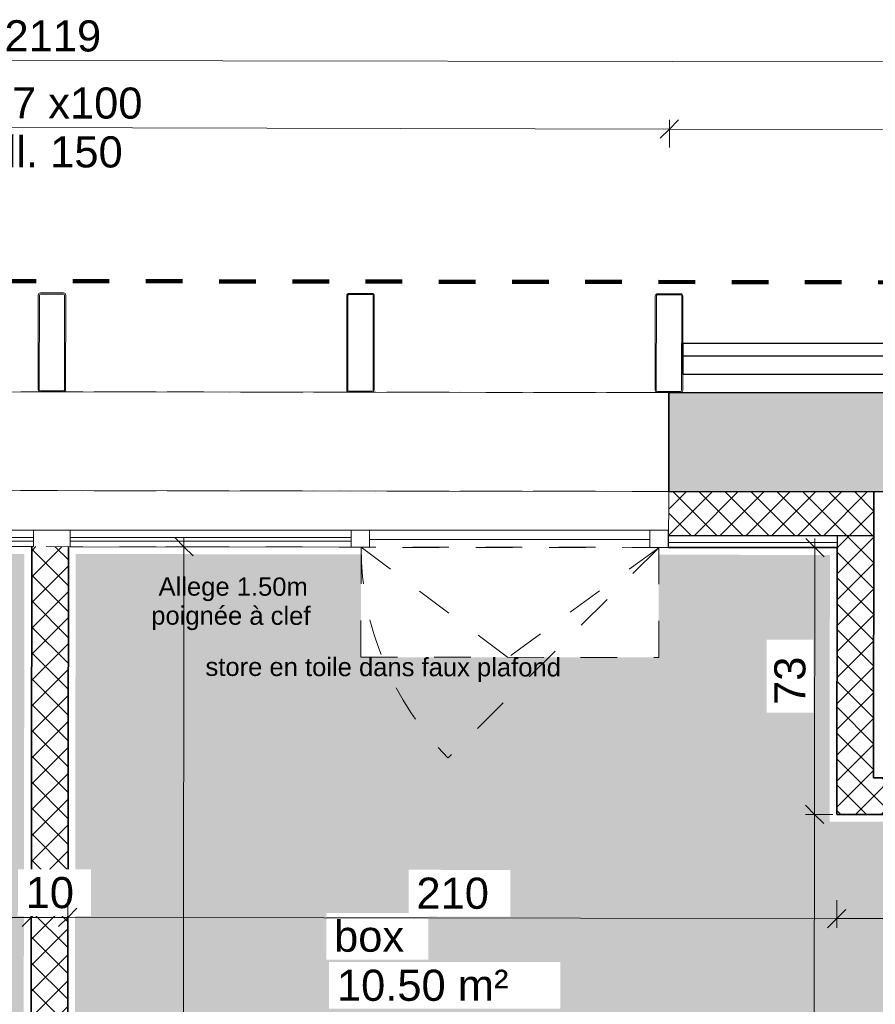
# Model space of a CAD drawing. Header units: metres. Extents: x 107 to 154, y -7 to 138.
# Tile 41 of 62: x 125.62 to 127.95, y 132.83 to 135.52. Entities that reach past the tile are written whole.
import ezdxf

# ---------------------------------------------------------------- set-up
doc = ezdxf.new("R2010")
doc.units = ezdxf.units.M
for name, pattern in [('Caché', [0.003, 0.002, -0.001]), ('Centre', [0.0125, 0.0025, -0.001875, 0.00625, -0.001875]), ('Projeté', [0.003969, 0.002381, -0.001587])]:
    doc.linetypes.add(name, pattern=pattern)
for name, color, linetype, lineweight in [('A-ANNO-DIMS', 7, 'Continuous', 20), ('A-ANNO-DIMS-50', 7, 'Continuous', 20), ('A-AREA-IDEN', 7, 'Continuous', 20), ('A-DETL-GENF', 7, 'Continuous', 18), ('A-DETL-HDLN', 7, 'Caché', 18), ('A-GENM', 7, 'Continuous', 18), ('A-GLAZ', 7, 'Continuous', 18), ('A-GLAZ-CURT', 7, 'Continuous', 18), ('A-GLAZ-CWMG', 7, 'Continuous', 18), ('A-WALL', 7, 'Continuous', 18), ('G-ANNO-TEXT', 7, 'Continuous', 20), ('I-WALL', 7, 'Continuous', 18), ('S-COLS', 7, 'Continuous', 18)]:
    doc.layers.add(name, color=color, linetype=linetype, lineweight=lineweight)
doc.layers.add('A-DETL', color=7, linetype='Continuous', lineweight=18, true_color=0x00a600)
doc.layers.add('A-WALL-PATT', color=7, linetype='Continuous', true_color=0x2a2a2a)
doc.styles.add('Arial_5', font='arial.ttf', dxfattribs={"height": 0.085})
doc.styles.add('Arial_8', font='arial.ttf', dxfattribs={"height": 0.05})
doc.dimstyles.new('GRZRIG_Cotes_linéaires_-Arial_1_7', dxfattribs={"dimscale": 0.3048, "dimtxt": 0.086722, "dimasz": 0.164042, "dimexe": 0.082021, "dimexo": 0.0625, "dimgap": 8.2021e-05, "dimtad": 1, "dimdec": 0, "dimlfac": 100, "dimzin": 0, "dimdsep": 46, "dimtxsty": 'Arial_5', "dimblk1": 'OBLIQUE', "dimblk2": 'OBLIQUE', "dimsah": 1, "dimcen": 0.09, "dimdle": 0.082021, "dimazin": 0, "dimtfac": 1, "dimtdec": 4, "dimtix": 1, "dimtmove": 0, "dimatfit": 3, "dimfxl": 0.164042, "dimfxlon": 1, "dimtvp": 1, "dimtolj": 1, "dimtzin": 0, "dimarcsym": 2})
doc.dimstyles.new('GRZRIG_Cotes_linéaires_-Arial_1_7_op', dxfattribs={"dimscale": 0.3048, "dimtxt": 0.086722, "dimasz": 0.164042, "dimexe": 0.082021, "dimexo": 0.0625, "dimgap": 8.2021e-05, "dimtad": 1, "dimdec": 0, "dimlfac": 100, "dimzin": 0, "dimdsep": 46, "dimtxsty": 'Arial_5', "dimblk1": 'OBLIQUE', "dimblk2": 'OBLIQUE', "dimsah": 1, "dimcen": 0.09, "dimdle": 0.082021, "dimazin": 0, "dimtfac": 1, "dimtdec": 4, "dimtix": 1, "dimtmove": 0, "dimatfit": 3, "dimfxl": 0.164042, "dimfxlon": 1, "dimtvp": 1, "dimtfill": 1, "dimtolj": 1, "dimtzin": 0, "dimarcsym": 2})
pattern_1 = [(45, (0, 0), (-0.035355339, 0.035355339), []), (135, (0, 0), (-0.035355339, -0.035355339), [])]

# ---------------------------------------------------------------- blocks, each defined once
blk = doc.blocks.new('Profil creux rectangulaire RHS - 270x75RHS-V41-DCE-R-1 Proj 50')
at = {"layer": 'S-COLS'}
for p, q in [((0.0315, 0.135), (-0.0315, 0.135)), ((-0.0375, 0.129), (-0.0375, -0.129)), ((-0.0345, -0.129), (-0.0345, 0.129)), ((-0.0315, 0.132), (0.0315, 0.132)), ((0.0345, 0.129), (0.0345, -0.129)), ((0.0375, -0.129), (0.0375, 0.129)), ((0.0315, -0.132), (-0.0315, -0.132))]:
    blk.add_line(p, q, dxfattribs=at)
for centre, radius, start, end in [((-0.0315, 0.129), 0.006, 90, 180), ((0.0315, 0.129), 0.006, 360, 90), ((-0.0315, 0.129), 0.003, 90, 180), ((0.0315, 0.129), 0.003, 0, 90), ((-0.0315, -0.129), 0.006, 180, 270), ((-0.0315, -0.129), 0.003, 180, 270), ((0.0315, -0.129), 0.006, 270, 360), ((0.0315, -0.129), 0.003, 270, 360)]:
    blk.add_arc(centre, radius, start, end, dxfattribs=at)
blk = doc.blocks.new('Panneau système - Vitré-4864169-DCE-R-1 Proj 50')
at = {"layer": 'A-GLAZ-CURT'}
for p, q in [((-0.3835, 0.005), (0.3835, 0.005)), ((-0.3835, -0.005), (-0.3835, 0.005)), ((0.3835, -0.005), (0.3835, 0.005)), ((0.3835, -0.005), (-0.3835, -0.005))]:
    blk.add_line(p, q, dxfattribs=at)
blk = doc.blocks.new('Meneau rectangulaire - 50x50-4864165-DCE-R-1 Proj 50')
at = {"layer": 'A-GLAZ-CWMG'}
for p, q in [((125.6553, 134.1215), (124.8882, 134.1215)), ((124.8882, 134.0776), (125.6553, 134.0766))]:
    blk.add_line(p, q, dxfattribs=at)
blk = doc.blocks.new('Meneau rectangulaire - 50x50-V85-DCE-R-1 Proj 50')
at = {"layer": 'A-GLAZ-CWMG'}
for p, q in [((-0.05, -0.025), (-0.05, 0)), ((0, -0.025), (0, 0.022)), ((-0.05, -0.025), (0, -0.025))]:
    blk.add_line(p, q, dxfattribs=at)
blk = doc.blocks.new('Panneau système - Vitré-4864170-DCE-R-1 Proj 50')
at = {"layer": 'A-GLAZ-CURT'}
for p, q in [((-0.3841, 0.005), (0.3841, 0.005)), ((-0.3841, -0.005), (-0.3841, 0.005)), ((0.3841, -0.005), (0.3841, 0.005)), ((0.3841, -0.005), (-0.3841, -0.005))]:
    blk.add_line(p, q, dxfattribs=at)
blk = doc.blocks.new('Meneau rectangulaire - 50x50-4864167-DCE-R-1 Proj 50')
at = {"layer": 'A-GLAZ-CWMG'}
for p, q in [((126.5235, 134.1215), (125.7553, 134.1215)), ((125.7553, 134.0765), (126.5235, 134.0756))]:
    blk.add_line(p, q, dxfattribs=at)
blk = doc.blocks.new('OMD_Ouvrant - Oscillo Battant-4982625-DCE-R-1 Proj 50')
at = {"layer": 'A-GLAZ'}
for p, q in [((-0.3825, -0.0217), (-0.3825, 0)), ((-0.3825, 0), (0.3825, 0)), ((0.3825, 0), (0.3825, -0.0227))]:
    blk.add_line(p, q, dxfattribs=at)
blk = doc.blocks.new('Meneau rectangulaire - 50x50-4731357-DCE-R-1 Proj 50')
at = {"layer": 'A-GLAZ-CWMG'}
blk.add_line((127.3386, 134.1215), (126.5735, 134.1215), dxfattribs=at)
blk = doc.blocks.new('Meneau rectangulaire - 50 x100-4837115-DCE-R-1 Proj 50')
at = {"layer": 'A-GLAZ-CWMG'}
for p, q in [((-0.05, -0.025), (-0.05, 0.0198)), ((0.05, -0.025), (0.05, 0.02)), ((-0.05, -0.025), (0.05, -0.025))]:
    blk.add_line(p, q, dxfattribs=at)
blk = doc.blocks.new('Meneau rectangulaire - 50x50-V86-DCE-R-1 Proj 50')
at = {"layer": 'A-GLAZ-CWMG'}
for p, q in [((-0.025, -0.025), (-0.025, 0.0209)), ((0.025, -0.025), (0.025, 0)), ((-0.025, -0.025), (0.025, -0.025))]:
    blk.add_line(p, q, dxfattribs=at)
blk = doc.blocks.new('Ouverture-Fenêtre-Carrée - 3370x 1000mm-4885515-DCE-R-1 Proj 50')
at = {"layer": 'A-GENM', "linetype": 'Projeté'}
for p, q in [((-1.6932, 0.135), (1.6768, 0.135)), ((1.6768, -0.135), (-1.6932, -0.135))]:
    blk.add_line(p, q, dxfattribs=at)
at = {"layer": 'A-GENM'}
blk.add_line((1.6768, 0.135), (1.6768, -0.135), dxfattribs=at)
blk = doc.blocks.new('Ouverture-Fenêtre-Carrée - 3370x 1000mm-4899162-DCE-R-1 Proj 50')
at = {"layer": 'A-GENM', "linetype": 'Projeté'}
for p, q in [((1.6768, 0.135), (-1.6932, 0.135)), ((-1.6932, -0.135), (1.6768, -0.135))]:
    blk.add_line(p, q, dxfattribs=at)
at = {"layer": 'A-GENM'}
blk.add_line((1.6768, -0.135), (1.6768, 0.135), dxfattribs=at)
blk = doc.blocks.new('Ouverture-Fenêtre-Carrée - 3370x 1000mm-4899175-DCE-R-1 Proj 50')
at = {"layer": 'A-GENM', "linetype": 'Projeté'}
for p, q in [((-1.6932, 0.0765), (1.6768, 0.0765)), ((1.6768, -0.0765), (-1.6932, -0.0765))]:
    blk.add_line(p, q, dxfattribs=at)
at = {"layer": 'A-GENM'}
blk.add_line((1.6768, 0.0765), (1.6768, -0.0765), dxfattribs=at)
blk = doc.blocks.new('DIMBLOCK49-DCE-R-1 Proj 50')
at = {"layer": 'A-ANNO-DIMS-50'}
for p, q in [((123.5485, 133.0669), (123.5485, 133.1169)), ((123.5485, 133.0669), (123.5735, 133.0918)), ((125.6493, 133.0638), (125.6493, 133.1138)), ((123.5485, 133.0669), (123.5234, 133.0419)), ((123.5485, 133.0669), (123.5484, 133.0419)), ((123.5485, 133.0669), (125.6493, 133.0638)), ((125.6493, 133.0638), (125.6242, 133.0388)), ((125.6493, 133.0638), (125.6492, 133.0388)), ((125.6493, 133.0638), (125.6743, 133.0888))]:
    blk.add_line(p, q, dxfattribs=at)
at = {"layer": 'A-ANNO-DIMS-50', "color": 0, "insert": (124.501, 133.1759), "char_height": 0.085, "width": 0.23535, "attachment_point": 1, "rotation": 359.9159, "line_spacing_factor": 0.941778, "style": 'Arial_5', "bg_fill": 3, "box_fill_scale": 1.25, "bg_fill_color": 256, "bg_fill_true_color": 13158600, "bg_fill_transparency": 0}
blk.add_mtext('210', dxfattribs=at)
blk = doc.blocks.new('_Oblique')
at = {"color": 0, "linetype": 'ByBlock', "lineweight": -2}
blk.add_line((-0.5, -0.5), (0.5, 0.5), dxfattribs=at)
blk = doc.blocks.new('DIMBLOCK50-DCE-R-1 Proj 50')
at = {"layer": 'A-ANNO-DIMS-50'}
for p, q in [((125.6493, 133.0638), (125.6493, 133.1138)), ((125.7493, 133.0637), (125.7493, 133.1137)), ((125.6493, 133.0638), (125.6242, 133.0388)), ((125.6493, 133.0638), (125.6492, 133.0388)), ((125.6493, 133.0638), (125.6743, 133.0888)), ((125.6493, 133.0638), (125.7493, 133.0637)), ((125.7493, 133.0637), (125.7242, 133.0387)), ((125.7493, 133.0637), (125.7492, 133.0387)), ((125.7493, 133.0637), (125.7743, 133.0886))]:
    blk.add_line(p, q, dxfattribs=at)
at = {"layer": 'A-ANNO-DIMS-50', "color": 0, "insert": (125.6341, 133.1742), "char_height": 0.085, "width": 0.1569, "attachment_point": 1, "rotation": 359.9159, "line_spacing_factor": 0.941778, "style": 'Arial_5', "bg_fill": 3, "box_fill_scale": 1.25, "bg_fill_color": 256, "bg_fill_true_color": 13158600, "bg_fill_transparency": 0}
blk.add_mtext('10', dxfattribs=at)
blk = doc.blocks.new('DIMBLOCK51-DCE-R-1 Proj 50')
at = {"layer": 'A-ANNO-DIMS-50'}
for p, q in [((125.7493, 133.0637), (125.7493, 133.1137)), ((127.8493, 133.0606), (127.8493, 133.1106)), ((125.7493, 133.0637), (125.7242, 133.0387)), ((125.7493, 133.0637), (125.7492, 133.0387)), ((125.7493, 133.0637), (125.7743, 133.0886)), ((125.7493, 133.0637), (127.8493, 133.0606)), ((127.8493, 133.0606), (127.8743, 133.0855)), ((127.8493, 133.0606), (127.8242, 133.0356)), ((127.8493, 133.0606), (127.8492, 133.0356))]:
    blk.add_line(p, q, dxfattribs=at)
at = {"layer": 'A-ANNO-DIMS-50', "color": 0, "insert": (126.7014, 133.1726), "char_height": 0.085, "width": 0.23535, "attachment_point": 1, "rotation": 359.9159, "line_spacing_factor": 0.941778, "style": 'Arial_5', "bg_fill": 3, "box_fill_scale": 1.25, "bg_fill_color": 256, "bg_fill_true_color": 13158600, "bg_fill_transparency": 0}
blk.add_mtext('210', dxfattribs=at)
blk = doc.blocks.new('DIMBLOCK52-DCE-R-1 Proj 50')
at = {"layer": 'A-ANNO-DIMS-50'}
for p, q in [((127.8493, 133.0606), (127.8493, 133.1106)), ((128.8793, 133.0591), (128.8793, 133.1091)), ((127.8493, 133.0606), (127.8743, 133.0855)), ((128.8793, 133.0591), (128.9043, 133.084)), ((127.8493, 133.0606), (127.8242, 133.0356)), ((127.8493, 133.0606), (127.8492, 133.0356)), ((127.8493, 133.0606), (128.8793, 133.0591)), ((128.8793, 133.0591), (128.8542, 133.0341)), ((128.8793, 133.0591), (128.8792, 133.0341))]:
    blk.add_line(p, q, dxfattribs=at)
at = {"layer": 'A-ANNO-DIMS-50', "color": 0, "insert": (128.2664, 133.1703), "char_height": 0.085, "width": 0.23535, "attachment_point": 1, "rotation": 359.9159, "line_spacing_factor": 0.941778, "style": 'Arial_5', "bg_fill": 3, "box_fill_scale": 1.25, "bg_fill_color": 256, "bg_fill_true_color": 13158600, "bg_fill_transparency": 0}
blk.add_mtext('103', dxfattribs=at)
blk = doc.blocks.new('DIMBLOCK116-DCE-R-1 Proj 50')
at = {"layer": 'A-ANNO-DIMS-50'}
for p, q in [((127.7888, 133.3452), (127.7638, 133.3703)), ((127.7888, 133.3452), (127.7638, 133.3453)), ((127.7853, 130.5366), (127.7888, 133.3452)), ((127.7888, 133.3452), (127.8137, 133.3202)), ((127.7888, 133.3452), (127.8388, 133.3452)), ((127.7853, 130.5616), (127.7603, 130.5616)), ((127.7853, 130.5616), (127.7604, 130.5866)), ((127.7853, 130.5616), (127.8103, 130.5366)), ((127.7853, 130.5616), (128.8815, 130.5603))]:
    blk.add_line(p, q, dxfattribs=at)
at = {"layer": 'A-ANNO-DIMS-50', "color": 0, "insert": (127.6767, 131.8554), "char_height": 0.085, "width": 0.23535, "attachment_point": 1, "rotation": 90, "line_spacing_factor": 0.941778, "style": 'Arial_5', "bg_fill": 3, "box_fill_scale": 1.25, "bg_fill_color": 256, "bg_fill_true_color": 13158600, "bg_fill_transparency": 0}
blk.add_mtext('278', dxfattribs=at)
blk = doc.blocks.new('DIMBLOCK117-DCE-R-1 Proj 50')
at = {"layer": 'A-ANNO-DIMS-50'}
for p, q in [((127.7897, 134.074), (127.7647, 134.099)), ((127.7888, 133.3452), (127.7897, 134.099)), ((127.7897, 134.074), (127.7397, 134.0741)), ((127.7897, 134.074), (127.8146, 134.049)), ((127.7897, 134.074), (127.8147, 134.074)), ((127.7888, 133.3452), (127.7638, 133.3703)), ((127.7888, 133.3452), (127.7638, 133.3453)), ((127.7888, 133.3452), (127.8137, 133.3202)), ((127.7888, 133.3452), (127.8388, 133.3452))]:
    blk.add_line(p, q, dxfattribs=at)
at = {"layer": 'A-ANNO-DIMS-50', "color": 0, "insert": (127.6788, 133.6442), "char_height": 0.085, "width": 0.1569, "attachment_point": 1, "rotation": 90, "line_spacing_factor": 0.941778, "style": 'Arial_5', "bg_fill": 3, "box_fill_scale": 1.25, "bg_fill_color": 256, "bg_fill_true_color": 13158600, "bg_fill_transparency": 0}
blk.add_mtext('73', dxfattribs=at)
blk = doc.blocks.new('DIMBLOCK118-DCE-R-1 Proj 50')
at = {"layer": 'A-ANNO-DIMS-50'}
for p, q in [((126.0664, 134.0761), (126.0414, 134.1012)), ((126.0618, 130.3809), (126.0664, 134.1011)), ((126.0664, 134.0761), (126.0164, 134.0762)), ((126.0664, 134.0761), (126.0914, 134.0511)), ((126.0664, 134.0761), (126.0914, 134.0761)), ((126.0619, 130.4059), (126.0369, 130.4309)), ((126.0619, 130.4059), (125.7415, 130.4062)), ((126.0619, 130.4059), (126.0868, 130.3808)), ((126.0619, 130.4059), (126.0869, 130.4058))]:
    blk.add_line(p, q, dxfattribs=at)
at = {"layer": 'A-ANNO-DIMS-50', "color": 0, "insert": (125.9537, 132.1429), "char_height": 0.085, "width": 0.23535, "attachment_point": 1, "rotation": 90, "line_spacing_factor": 0.941778, "style": 'Arial_5', "bg_fill": 3, "box_fill_scale": 1.25, "bg_fill_color": 256, "bg_fill_true_color": 13158600, "bg_fill_transparency": 0}
blk.add_mtext('367', dxfattribs=at)
blk = doc.blocks.new('DIMBLOCK124-DCE-R-1 Proj 50')
at = {"layer": 'A-ANNO-DIMS-50'}
for p, q in [((127.3922, 135.2173), (127.4173, 135.2423)), ((127.3922, 135.2173), (127.3923, 135.2423)), ((127.3922, 135.2173), (127.3672, 135.1924)), ((127.3922, 135.2173), (127.3921, 135.1673)), ((129.0723, 135.2137), (127.3922, 135.2173)), ((129.0723, 135.2137), (129.0973, 135.2387)), ((129.0723, 135.2137), (129.0723, 135.2387)), ((129.0723, 135.2137), (129.0472, 135.1888)), ((129.0723, 135.2137), (129.0722, 135.1637))]:
    blk.add_line(p, q, dxfattribs=at)
at = {"layer": 'A-ANNO-DIMS-50', "color": 0, "insert": (128.1344, 135.3261), "char_height": 0.085, "width": 0.23535, "attachment_point": 1, "rotation": 359.8774, "line_spacing_factor": 0.941778, "style": 'Arial_5'}
blk.add_mtext('168', dxfattribs=at)
blk = doc.blocks.new('DIMBLOCK125-DCE-R-1 Proj 50')
at = {"layer": 'A-ANNO-DIMS-50'}
for p, q in [((124.0222, 135.2245), (124.0473, 135.2495)), ((124.0222, 135.2245), (124.0223, 135.2495)), ((127.3922, 135.2173), (127.4173, 135.2423)), ((127.3922, 135.2173), (127.3923, 135.2423)), ((124.0222, 135.2245), (123.9972, 135.1996)), ((124.0222, 135.2245), (124.0221, 135.1745)), ((127.3922, 135.2173), (124.0222, 135.2245)), ((127.3922, 135.2173), (127.3672, 135.1924)), ((127.3922, 135.2173), (127.3921, 135.1673))]:
    blk.add_line(p, q, dxfattribs=at)
at = {"layer": 'A-ANNO-DIMS-50', "color": 0, "char_height": 0.085, "attachment_point": 1, "rotation": 359.8774, "line_spacing_factor": 0.941778, "style": 'Arial_5'}
for s, insert, width in [('337 x100', (125.4647, 135.3318), 0.582772), ('all. 150', (125.5164, 135.1982), 0.457892)]:
    blk.add_mtext(s, dxfattribs=dict(at, insert=insert, width=width))
blk = doc.blocks.new('DIMBLOCK129-DCE-R-1 Proj 50')
at = {"layer": 'A-ANNO-DIMS-50'}
for p, q in [((115.1137, 135.4197), (115.1138, 135.4447)), ((115.1137, 135.4197), (115.1388, 135.4446)), ((136.325, 135.3885), (115.0887, 135.4197)), ((115.1137, 135.4197), (115.0887, 135.3947)), ((115.1137, 135.4197), (115.1136, 135.3697)), ((136.3, 135.3885), (136.325, 135.4135)), ((136.3, 135.3885), (136.3, 135.4135)), ((136.3, 135.3885), (136.2749, 135.3636)), ((136.3, 135.3885), (136.2999, 135.3385))]:
    blk.add_line(p, q, dxfattribs=at)
at = {"layer": 'A-ANNO-DIMS-50', "color": 0, "insert": (125.5763, 135.5147), "char_height": 0.085, "width": 0.3138, "attachment_point": 1, "rotation": 359.9159, "line_spacing_factor": 0.941778, "style": 'Arial_5'}
blk.add_mtext('2119', dxfattribs=at)

msp = doc.modelspace()

# ---------------------------------------------------------------- hatches: boundary and pattern name
at = {"layer": 'A-DETL-GENF', "true_color": 0x00ffff}
h = msp.add_hatch(color=4, dxfattribs=at)
h.paths.add_polyline_path([(125.7654, 130.4219), (128.8556, 130.5793), (128.8597, 133.3237), (127.8297, 133.3252), (127.8307, 134.054), (127.3635, 134.0545), (127.3631, 133.7738), (126.5497, 133.7748), (126.5497, 134.0555), (125.7707, 134.0565), (125.7655, 130.5119)])
h.paths.add_polyline_path([(125.6254, 130.4327), (125.6307, 134.0567), (124.8527, 134.0576), (124.8523, 133.7736), (124.039, 133.7749), (124.039, 134.0586), (123.5699, 134.0592), (123.5689, 133.3314), (122.5423, 133.3329), (122.5382, 130.5991), (125.6136, 130.4334)])
h.paths.add_polyline_path([(128.9956, 130.5864), (132.696, 130.7749), (132.7023, 133.2025), (131.6982, 133.204), (131.6995, 134.0487), (131.5795, 134.0487), (131.5791, 133.7675), (130.7657, 133.7685), (130.7657, 134.0487), (129.9088, 134.0487), (129.9084, 133.7673), (129.095, 133.7687), (129.095, 134.0487), (129.0007, 134.0487), (128.9977, 132.0273)])
h.paths.add_polyline_path([(122.3983, 130.6066), (122.4033, 134.0627), (122.3101, 134.0629), (122.3097, 133.7788), (121.4963, 133.7798), (121.4963, 134.0639), (120.6463, 134.0649), (120.6459, 133.7786), (119.8326, 133.78), (119.8326, 134.0659), (119.7392, 134.066), (119.738, 133.2281), (118.7342, 133.2296), (118.7306, 130.7753), (119.2823, 130.7745), (122.2954, 130.6122)])
at = {"layer": 'A-WALL-PATT'}
h = msp.add_hatch(color=256, dxfattribs=at)
h.paths.add_polyline_path([(136.3481, 134.2165), (136.3481, 134.4865), (131.6007, 134.4923), (131.6007, 134.2223), (136.1713, 134.2167)])
h.paths.add_polyline_path([(129.0704, 134.2254), (129.0704, 134.4954), (127.3907, 134.4975), (127.3907, 134.2275), (128.9317, 134.2256)])
h.paths.add_polyline_path([(124.0204, 134.2316), (124.0207, 134.5016), (122.3353, 134.5037), (122.335, 134.2337), (123.502, 134.2323)])
h.paths.add_polyline_path([(119.805, 134.2368), (119.8054, 134.5068), (115.0622, 134.5127), (115.0621, 134.2427), (119.2789, 134.2375)])
at = {"layer": 'A-WALL-PATT', "lineweight": 18, "true_color": 0x7e7e7e}
h = msp.add_hatch(dxfattribs=at)
h.set_pattern_fill('FP_1', color=8, style=0, pattern_type=2)
h.set_pattern_definition(pattern_1)
h.paths.add_polyline_path([(127.9508, 134.1068), (127.951, 134.2268), (127.3904, 134.2275), (127.3904, 134.1075), (127.8508, 134.1069)])
h.paths.add_polyline_path([(124.0202, 134.1116), (124.0202, 134.2316), (123.4502, 134.2324), (123.45, 134.1124), (124.0202, 134.1116)])
at = {"layer": 'A-WALL-PATT', "lineweight": 18}
h = msp.add_hatch(dxfattribs=at)
h.set_pattern_fill('FP_1', style=0, pattern_type=2)
h.set_pattern_definition(pattern_1)
h.paths.add_polyline_path([(127.9497, 133.345), (127.9508, 134.1068), (127.8508, 134.1068), (127.8497, 133.3451)])
h = msp.add_hatch(dxfattribs=at)
h.set_pattern_fill('FP_1', style=0, pattern_type=2)
h.set_pattern_definition(pattern_1)
h.paths.add_polyline_path([(125.7454, 130.4062), (125.7508, 134.0765), (125.6508, 134.0766), (125.6454, 130.4116)])
h = msp.add_hatch(dxfattribs=at)
h.set_pattern_fill('FP_1', style=0, pattern_type=2)
h.set_pattern_definition(pattern_1)
h.paths.add_polyline_path([(128.8797, 133.3436), (128.8798, 133.4436), (127.9498, 133.445), (127.9497, 133.345), (128.3284, 133.3444)])

# ---------------------------------------------------------------- linework, layer by layer
at = {"layer": 'A-DETL', "color": 1, "linetype": 'Centre', "lineweight": 100, "true_color": 0xff0000}
msp.add_line((114.7626, 134.8181), (135.3825, 134.7878), dxfattribs=at)
at = {"layer": 'A-DETL-HDLN'}
for p, q in [((126.5502, 134.0748), (126.5497, 133.7748)), ((126.5502, 134.075), (126.9512, 133.7738)), ((127.3635, 134.0738), (126.5502, 134.0748)), ((127.3635, 134.0738), (126.7876, 133.4995)), ((127.3635, 134.0738), (126.9512, 133.7738)), ((127.3631, 133.7738), (127.3635, 134.0738)), ((126.5497, 133.7748), (127.3631, 133.7738))]:
    msp.add_line(p, q, dxfattribs=at)
msp.add_arc((127.3635, 134.0738), 0.8133, 179.9159, 224.9159, dxfattribs=at)
at = {"layer": 'A-WALL', "lineweight": 35}
for p, q in [((127.429, 134.5474), (127.4291, 134.6324)), ((127.4291, 134.6324), (128.1968, 134.6315)), ((128.1967, 134.5465), (127.429, 134.5474)), ((127.3904, 134.2275), (127.3907, 134.4975)), ((129.0707, 134.4954), (127.3907, 134.4975)), ((129.0704, 134.2254), (127.3904, 134.2275))]:
    msp.add_line(p, q, dxfattribs=at)
at = {"layer": 'A-WALL', "lineweight": 25}
for p, q in [((128.1968, 134.5965), (127.4291, 134.5974)), ((127.3902, 134.1075), (127.9508, 134.1068)), ((127.8508, 134.0869), (127.3902, 134.0875)), ((127.8508, 134.1069), (127.8508, 134.0739))]:
    msp.add_line(p, q, dxfattribs=at)
at = {"layer": 'A-WALL'}
for p, q in [((124.0207, 134.5016), (127.3907, 134.4975)), ((127.3904, 134.2275), (124.021, 134.2316))]:
    msp.add_line(p, q, dxfattribs=at)
at = {"layer": 'I-WALL'}
for q in [(127.3904, 134.2275), (127.3886, 134.0745)]:
    msp.add_line((127.3902, 134.0745), q, dxfattribs=at)
at = {"layer": 'I-WALL', "lineweight": 35}
for p, q in [((127.951, 134.2268), (127.9498, 133.445)), ((125.6454, 130.4116), (125.6508, 134.0766)), ((125.7508, 134.0765), (125.7454, 130.4062)), ((127.8508, 134.0739), (127.3902, 134.0745)), ((127.8497, 133.3451), (127.8508, 134.0739)), ((127.9498, 133.445), (128.8798, 133.4436)), ((128.8797, 133.3436), (127.8497, 133.3451))]:
    msp.add_line(p, q, dxfattribs=at)

# ---------------------------------------------------------------- block references
at = {"layer": 'A-GENM', "rotation": 359.9294002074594}
for name, p in [('Ouverture-Fenêtre-Carrée - 3370x 1000mm-4885515-DCE-R-1 Proj 50', (125.7137, 134.3646)), ('Ouverture-Fenêtre-Carrée - 3370x 1000mm-4899162-DCE-R-1 Proj 50', (125.7137, 134.3646)), ('Ouverture-Fenêtre-Carrée - 3370x 1000mm-4899175-DCE-R-1 Proj 50', (125.7135, 134.1531))]:
    msp.add_blockref(name, p, dxfattribs=at)
at = {"layer": 'A-GLAZ', "rotation": 0.0009573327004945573}
msp.add_blockref('OMD_Ouvrant - Oscillo Battant-4982625-DCE-R-1 Proj 50', (126.956, 134.0965), dxfattribs=at)
at = {"layer": 'A-GLAZ-CURT', "rotation": 0.0009573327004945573}
for name, p in [('Panneau système - Vitré-4864169-DCE-R-1 Proj 50', (125.2717, 134.0965)), ('Panneau système - Vitré-4864170-DCE-R-1 Proj 50', (126.1394, 134.0965))]:
    msp.add_blockref(name, p, dxfattribs=at)
at = {"layer": 'A-GLAZ-CWMG'}
for name in ['Meneau rectangulaire - 50x50-4864165-DCE-R-1 Proj 50', 'Meneau rectangulaire - 50x50-4864167-DCE-R-1 Proj 50', 'Meneau rectangulaire - 50x50-4731357-DCE-R-1 Proj 50']:
    msp.add_blockref(name, (0, 0), dxfattribs=at)
at = {"layer": 'A-GLAZ-CWMG', "extrusion": (0, 0, -1), "rotation": 179.9990426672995}
for name, p in [('Meneau rectangulaire - 50 x100-4837115-DCE-R-1 Proj 50', (-125.7053, 134.0965)), ('Meneau rectangulaire - 50x50-V86-DCE-R-1 Proj 50', (-126.5485, 134.0965)), ('Meneau rectangulaire - 50x50-V85-DCE-R-1 Proj 50', (-127.3886, 134.0965))]:
    msp.add_blockref(name, p, dxfattribs=at)
at = {"layer": 'S-COLS'}
for p, rotation in [((125.7059, 134.6346), 359.9294002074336), ((126.5486, 134.6335), 359.9294002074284), ((127.3912, 134.6325), 359.9294002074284)]:
    msp.add_blockref('Profil creux rectangulaire RHS - 270x75RHS-V41-DCE-R-1 Proj 50', p, dxfattribs=dict(at, rotation=rotation))

# ---------------------------------------------------------------- texts
at = {"layer": 'G-ANNO-TEXT', "char_height": 0.05, "attachment_point": 1, "rotation": 359.9159, "style": 'Arial_8'}
for s, insert, width in [('Allege 1.50m', (125.9971, 133.9929), 0.481013), ('poignée à clef ', (125.9771, 133.9136), 0.541139), ('store en toile dans faux plafond', (126.1253, 133.7735), 1.166455)]:
    msp.add_mtext(s, dxfattribs=dict(at, insert=insert, width=width))

# ---------------------------------------------------------------- dimensions: what is measured, and where the dimension line sits
at = {"layer": 'A-ANNO-DIMS'}
for base, p1, p2, angle, override, picture, middle in [((115.1137, 135.4197), (136.2999, 135.3385), (115.1136, 135.3697), 359.9159, {"dimpost": '<>', "dimfxl": 21.186286}, 'DIMBLOCK129-DCE-R-1 Proj 50', (125.7069, 135.4475)), ((127.3922, 135.2173), (129.0722, 135.1637), (127.3921, 135.1673), 359.8774, {"dimpost": '<>', "dimfxl": 1.680046}, 'DIMBLOCK124-DCE-R-1 Proj 50', (128.2323, 135.259))]:
    dim = msp.add_linear_dim(base=base, p1=p1, p2=p2, angle=angle, dimstyle='GRZRIG_Cotes_linéaires_-Arial_1_7', override=override, dxfattribs=at)
    dim.commit()
    dim.dimension.update_dxf_attribs({"geometry": picture, "text_midpoint": middle})
dim = msp.add_linear_dim(base=(124.0222, 135.2245), p1=(127.3921, 135.1673), p2=(124.0221, 135.1745), angle=359.8774, text='<>\\Xall. 150', dimstyle='GRZRIG_Cotes_linéaires_-Arial_1_7', override={"dimpost": '<>x100', "dimfxl": 3.369999}, dxfattribs=at)
dim.commit()
dim.dimension.update_dxf_attribs({"geometry": 'DIMBLOCK125-DCE-R-1 Proj 50', "text_midpoint": (125.7072, 135.2209)})

# ---------------------------------------------------------------- next in the draw order: texts
at = {"layer": 'A-AREA-IDEN', "color": 251, "true_color": 0x505050, "char_height": 0.085, "attachment_point": 1, "style": 'Arial_5', "bg_fill": 3, "box_fill_scale": 1.25, "bg_fill_color": 256, "bg_fill_true_color": 13158600, "bg_fill_transparency": 0}
for s, insert, width in [('box', (126.4764, 133.055), 0.236498), ('10.50 m²', (126.4842, 132.9209), 0.58924)]:
    msp.add_mtext(s, dxfattribs=dict(at, insert=insert, width=width))

# ---------------------------------------------------------------- next in the draw order: dimensions: what is measured, and where the dimension line sits
at = {"layer": 'A-ANNO-DIMS'}
dim = msp.add_linear_dim(base=(125.6493, 133.0638), p1=(123.5485, 133.1169), p2=(125.6493, 133.1138), angle=359.9159, dimstyle='GRZRIG_Cotes_linéaires_-Arial_1_7_op', override={"dimpost": '<>', "dimfxl": 2.1008}, dxfattribs=at)
dim.commit()
dim.dimension.update_dxf_attribs({"geometry": 'DIMBLOCK49-DCE-R-1 Proj 50', "text_midpoint": (124.5989, 133.1088)})

# ---------------------------------------------------------------- next in the draw order: dimensions: what is measured, and where the dimension line sits
dim = msp.add_linear_dim(base=(125.7493, 133.0637), p1=(125.6493, 133.1138), p2=(125.7493, 133.1137), angle=359.9159, dimstyle='GRZRIG_Cotes_linéaires_-Arial_1_7_op', override={"dimpost": '<>', "dimfxl": 0.1}, dxfattribs=at)
dim.commit()
dim.dimension.update_dxf_attribs({"geometry": 'DIMBLOCK50-DCE-R-1 Proj 50', "text_midpoint": (125.6993, 133.1072)})

# ---------------------------------------------------------------- next in the draw order: dimensions: what is measured, and where the dimension line sits
dim = msp.add_linear_dim(base=(127.8493, 133.0606), p1=(125.7493, 133.1137), p2=(127.8493, 133.1106), angle=359.9159, dimstyle='GRZRIG_Cotes_linéaires_-Arial_1_7_op', override={"dimpost": '<>', "dimfxl": 2.1}, dxfattribs=at)
dim.commit()
dim.dimension.update_dxf_attribs({"geometry": 'DIMBLOCK51-DCE-R-1 Proj 50', "text_midpoint": (126.7993, 133.1055)})

# ---------------------------------------------------------------- next in the draw order: dimensions: what is measured, and where the dimension line sits
for base, p1, p2, angle, override, picture, middle in [((126.0664, 134.0761), (125.7415, 130.4062), (126.0164, 134.0762), 89.9294, {"dimpost": '<>', "dimfxl": 3.680219}, 'DIMBLOCK118-DCE-R-1 Proj 50', (126.0207, 132.241)), ((128.8793, 133.0591), (127.8493, 133.1106), (128.8793, 133.1091), 359.9159, {"dimpost": '<>', "dimfxl": 1.03}, 'DIMBLOCK52-DCE-R-1 Proj 50', (128.3643, 133.1033))]:
    dim = msp.add_linear_dim(base=base, p1=p1, p2=p2, angle=angle, dimstyle='GRZRIG_Cotes_linéaires_-Arial_1_7_op', override=override, dxfattribs=at)
    dim.commit()
    dim.dimension.update_dxf_attribs({"geometry": picture, "text_midpoint": middle})

# ---------------------------------------------------------------- next in the draw order: dimensions: what is measured, and where the dimension line sits
dim = msp.add_linear_dim(base=(127.7888, 133.3452), p1=(128.8815, 130.5603), p2=(127.8388, 133.3452), angle=89.9294, dimstyle='GRZRIG_Cotes_linéaires_-Arial_1_7_op', override={"dimpost": '<>', "dimfxl": 2.973716}, dxfattribs=at)
dim.commit()
dim.dimension.update_dxf_attribs({"geometry": 'DIMBLOCK116-DCE-R-1 Proj 50', "text_midpoint": (127.7436, 131.9535)})

# ---------------------------------------------------------------- next in the draw order: dimensions: what is measured, and where the dimension line sits
dim = msp.add_linear_dim(base=(127.7897, 134.074), p1=(127.8388, 133.3452), p2=(127.7397, 134.0741), angle=89.9294, dimstyle='GRZRIG_Cotes_linéaires_-Arial_1_7_op', override={"dimpost": '<>', "dimfxl": 0.735612}, dxfattribs=at)
dim.commit()
dim.dimension.update_dxf_attribs({"geometry": 'DIMBLOCK117-DCE-R-1 Proj 50', "text_midpoint": (127.7458, 133.7097)})

doc.saveas('drawing.dxf')
